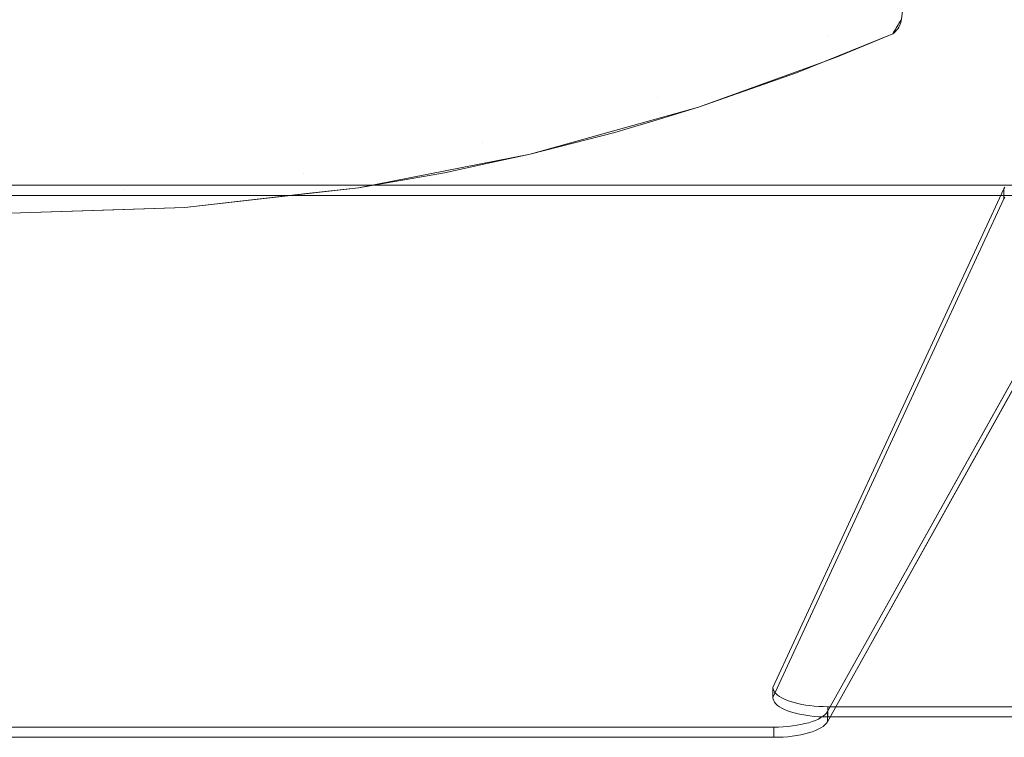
# Model space of a CAD drawing. Header units: millimetres. Extents: x -174 to 174, y -184 to 184.
# Tile 13 of 35: x -1 to 89, y -184 to -119. Entities that reach past the tile are written whole.
import ezdxf

# ---------------------------------------------------------------- set-up
doc = ezdxf.new("R2010")
doc.units = ezdxf.units.MM
doc.header["$LTSCALE"] = 5.08
doc.layers.add('Lighting-LED', color=7, linetype='Continuous', lineweight=5, true_color=0x000000)

# ---------------------------------------------------------------- blocks, each defined once
blk = doc.blocks.new('Group-1')
at = {"layer": 'Lighting-LED', "color": 18, "linetype": 'Continuous', "lineweight": 5}
for points, invisible_edges in [([(-5176.79, -836.445, -346.052), (-5014.219, -836.772, -346.052), (-5034.375, -857.292, -346.052), (-5049.749, -861.582, -346.052)], 11), ([(-5049.749, -861.582, -346.052), (-5065.415, -864.636, -346.052), (-5176.79, -836.445, -346.052)], 10), ([(-5065.415, -864.636, -346.052), (-5081.275, -866.435, -346.052), (-5097.227, -866.968, -346.052), (-5176.79, -836.445, -346.052)], 12), ([(-5014.219, -836.772, -346.052), (-5025.426, -854.147, -346.052), (-5034.375, -857.292, -346.052)], 9), ([(-5025.426, -854.147, -346.052), (-5014.219, -836.772, -346.052), (-5015.818, -849.223, -346.052)], 9), ([(-5072.102, -850.472, -216.338), (-5056.877, -847.827, -216.338), (-5059.199, -837.139, -174.884), (-5073.521, -839.627, -174.884)], 15), ([(-5039.582, -851.563, -258.459), (-5024.38, -846.194, -258.459), (-5027.356, -838.771, -216.338), (-5041.927, -843.917, -216.338)], 15), ([(-5087.495, -851.834, -216.338), (-5072.102, -850.472, -216.338), (-5073.521, -839.627, -174.884), (-5088.002, -840.909, -174.884)], 15), ([(-5102.947, -851.904, -216.338), (-5087.495, -851.834, -216.338), (-5088.002, -840.909, -174.884), (-5102.539, -840.975, -174.884)], 15), ([(-5055.18, -855.642, -258.459), (-5039.582, -851.563, -258.459), (-5041.927, -843.917, -216.338), (-5056.877, -847.827, -216.338)], 15), ([(-5038.11, -856.36, -301.038), (-5022.512, -850.851, -301.038), (-5024.38, -846.194, -258.459), (-5039.582, -851.563, -258.459)], 15), ([(-5024.38, -846.194, -258.459), (-5022.512, -850.851, -301.038), (-5015.533, -847.003, -291.963)], 11), ([(-5022.512, -850.851, -301.038), (-5015.637, -847.812, -301.047), (-5015.533, -847.003, -291.963)], 9), ([(-5015.818, -849.223, -316.883), (-5015.637, -847.812, -301.047), (-5022.512, -850.851, -301.038)], 10), ([(-5071.064, -858.401, -258.459), (-5055.18, -855.642, -258.459), (-5056.877, -847.827, -216.338), (-5072.102, -850.472, -216.338)], 15), ([(-5025.426, -854.147, -346.052), (-5015.818, -849.223, -346.052), (-5015.847, -849.384, -346.052), (-5015.888, -849.541, -346.052)], 9), ([(-5015.888, -849.541, -346.052), (-5015.942, -849.695, -346.052), (-5025.426, -854.147, -346.052)], 10), ([(-5022.512, -850.851, -301.038), (-5015.9, -849.359, -319.581), (-5015.818, -849.223, -316.883)], 9), ([(-5015.982, -849.495, -322.279), (-5015.9, -849.359, -319.581), (-5022.512, -850.851, -301.038)], 10), ([(-5022.512, -850.851, -301.038), (-5016.064, -849.63, -324.977), (-5015.982, -849.495, -322.279)], 9), ([(-5015.888, -849.541, -346.052), (-5015.982, -849.495, -322.279), (-5016.064, -849.63, -324.977)], 9), ([(-5016.064, -849.63, -324.977), (-5015.942, -849.695, -346.052), (-5015.888, -849.541, -346.052)], 9), ([(-5015.847, -849.384, -346.052), (-5015.9, -849.359, -319.581), (-5015.982, -849.495, -322.279)], 9), ([(-5015.982, -849.495, -322.279), (-5015.888, -849.541, -346.052), (-5015.847, -849.384, -346.052)], 9), ([(-5015.818, -849.223, -346.052), (-5015.818, -849.223, -316.883), (-5015.9, -849.359, -319.581)], 8), ([(-5015.9, -849.359, -319.581), (-5015.847, -849.384, -346.052), (-5015.818, -849.223, -346.052)], 9), ([(-5087.123, -859.823, -258.459), (-5071.064, -858.401, -258.459), (-5072.102, -850.472, -216.338), (-5087.495, -851.834, -216.338)], 15), ([(-5025.426, -854.147, -346.052), (-5015.942, -849.695, -346.052), (-5016.009, -849.844, -346.052), (-5016.087, -849.986, -346.052)], 9), ([(-5016.087, -849.986, -346.052), (-5016.177, -850.122, -346.052), (-5016.277, -850.251, -346.052), (-5025.426, -854.147, -346.052)], 12), ([(-5025.426, -854.147, -346.052), (-5016.277, -850.251, -346.052), (-5016.388, -850.371, -346.052)], 9), ([(-5016.388, -850.371, -346.052), (-5016.507, -850.481, -346.052), (-5016.636, -850.581, -346.052), (-5025.426, -854.147, -346.052)], 8), ([(-5016.064, -849.63, -324.977), (-5022.512, -850.851, -301.038), (-5021.763, -852.72, -343.863)], 11), ([(-5021.763, -852.72, -343.863), (-5016.145, -849.766, -327.675), (-5016.064, -849.63, -324.977)], 9), ([(-5021.763, -852.72, -343.863), (-5016.227, -849.902, -330.373), (-5016.145, -849.766, -327.675)], 9), ([(-5016.309, -850.038, -333.071), (-5016.227, -849.902, -330.373), (-5021.763, -852.72, -343.863)], 10), ([(-5016.391, -850.174, -335.77), (-5016.309, -850.038, -333.071), (-5021.763, -852.72, -343.863)], 10), ([(-5016.472, -850.309, -338.468), (-5016.391, -850.174, -335.77), (-5021.763, -852.72, -343.863)], 10), ([(-5021.763, -852.72, -343.863), (-5016.554, -850.445, -341.166), (-5016.472, -850.309, -338.468)], 9), ([(-5021.763, -852.72, -343.863), (-5016.636, -850.581, -343.863), (-5016.554, -850.445, -341.166)], 8), ([(-5016.507, -850.481, -346.052), (-5016.554, -850.445, -341.166), (-5016.636, -850.581, -343.863)], 9), ([(-5016.636, -850.581, -343.863), (-5016.636, -850.581, -346.052), (-5016.507, -850.481, -346.052)], 8), ([(-5016.388, -850.371, -346.052), (-5016.472, -850.309, -338.468), (-5016.554, -850.445, -341.166)], 9), ([(-5016.554, -850.445, -341.166), (-5016.507, -850.481, -346.052), (-5016.388, -850.371, -346.052)], 9), ([(-5016.277, -850.251, -346.052), (-5016.391, -850.174, -335.77), (-5016.472, -850.309, -338.468)], 9), ([(-5016.472, -850.309, -338.468), (-5016.388, -850.371, -346.052), (-5016.277, -850.251, -346.052)], 9), ([(-5016.177, -850.122, -346.052), (-5016.309, -850.038, -333.071), (-5016.391, -850.174, -335.77)], 9), ([(-5016.391, -850.174, -335.77), (-5016.277, -850.251, -346.052), (-5016.177, -850.122, -346.052)], 9), ([(-5016.087, -849.986, -346.052), (-5016.227, -849.902, -330.373), (-5016.309, -850.038, -333.071)], 9), ([(-5016.309, -850.038, -333.071), (-5016.177, -850.122, -346.052), (-5016.087, -849.986, -346.052)], 9), ([(-5016.009, -849.844, -346.052), (-5016.145, -849.766, -327.675), (-5016.227, -849.902, -330.373)], 9), ([(-5016.227, -849.902, -330.373), (-5016.087, -849.986, -346.052), (-5016.009, -849.844, -346.052)], 9), ([(-5015.942, -849.695, -346.052), (-5016.064, -849.63, -324.977), (-5016.145, -849.766, -327.675)], 9), ([(-5016.145, -849.766, -327.675), (-5016.009, -849.844, -346.052), (-5015.942, -849.695, -346.052)], 9), ([(-5025.458, -854.06, -343.863), (-5022.512, -850.851, -301.038), (-5038.11, -856.36, -301.038)], 11), ([(-5025.458, -854.06, -343.863), (-5021.763, -852.72, -343.863), (-5022.512, -850.851, -301.038)], 10), ([(-5021.763, -852.72, -343.863), (-5025.426, -854.147, -346.052), (-5016.636, -850.581, -346.052)], 9), ([(-5016.636, -850.581, -346.052), (-5016.636, -850.581, -343.863), (-5021.763, -852.72, -343.863)], 8), ([(-5103.246, -859.896, -258.459), (-5087.123, -859.823, -258.459), (-5087.495, -851.834, -216.338), (-5102.947, -851.904, -216.338)], 15), ([(-5054.115, -860.545, -301.038), (-5038.11, -856.36, -301.038), (-5039.582, -851.563, -258.459), (-5055.18, -855.642, -258.459)], 15), ([(-5021.763, -852.72, -343.863), (-5025.458, -854.06, -343.863), (-5025.426, -854.147, -346.052)], 10), ([(-5038.11, -856.36, -301.038), (-5034.375, -857.292, -343.863), (-5025.458, -854.06, -343.863)], 9), ([(-5025.426, -854.147, -346.052), (-5025.458, -854.06, -343.863), (-5034.375, -857.292, -343.863)], 9), ([(-5034.375, -857.292, -343.863), (-5034.375, -857.292, -346.052), (-5025.426, -854.147, -346.052)], 8), ([(-5070.413, -863.377, -301.038), (-5054.115, -860.545, -301.038), (-5055.18, -855.642, -258.459), (-5071.064, -858.401, -258.459)], 15), ([(-5049.749, -861.582, -341.508), (-5038.11, -856.36, -301.038), (-5054.115, -860.545, -301.038)], 11), ([(-5049.749, -861.582, -341.508), (-5042, -859.585, -342.549), (-5038.11, -856.36, -301.038)], 10), ([(-5042, -859.585, -342.549), (-5037.533, -858.241, -343.319), (-5038.11, -856.36, -301.038)], 10), ([(-5038.11, -856.36, -301.038), (-5037.533, -858.241, -343.319), (-5034.375, -857.292, -343.863)], 9), ([(-5049.749, -861.582, -346.052), (-5034.375, -857.292, -346.052), (-5037.533, -858.241, -343.319)], 10), ([(-5034.375, -857.292, -346.052), (-5034.375, -857.292, -343.863), (-5037.533, -858.241, -343.319)], 8), ([(-5086.891, -864.835, -301.038), (-5070.413, -863.377, -301.038), (-5071.064, -858.401, -258.459), (-5087.123, -859.823, -258.459)], 15), ([(-5037.533, -858.241, -343.319), (-5042, -859.585, -342.549), (-5049.749, -861.582, -346.052)], 10), ([(-5103.433, -864.91, -301.038), (-5086.891, -864.835, -301.038), (-5087.123, -859.823, -258.459), (-5103.246, -859.896, -258.459)], 15), ([(-5042, -859.585, -342.549), (-5049.749, -861.582, -341.508), (-5049.749, -861.582, -346.052)], 10), ([(-5054.115, -860.545, -301.038), (-5070.413, -863.377, -301.038), (-5065.415, -864.636, -339.98)], 11), ([(-5065.415, -864.636, -339.98), (-5057.567, -863.268, -340.666), (-5054.115, -860.545, -301.038)], 10), ([(-5057.567, -863.268, -340.666), (-5053.704, -862.435, -341.082), (-5054.115, -860.545, -301.038)], 10), ([(-5054.115, -860.545, -301.038), (-5053.704, -862.435, -341.082), (-5049.749, -861.582, -341.508)], 9), ([(-5057.567, -863.268, -340.666), (-5065.415, -864.636, -346.052), (-5049.749, -861.582, -346.052)], 9), ([(-5049.749, -861.582, -346.052), (-5053.704, -862.435, -341.082), (-5057.567, -863.268, -340.666)], 9), ([(-5049.749, -861.582, -346.052), (-5049.749, -861.582, -341.508), (-5053.704, -862.435, -341.082)], 9), ([(-5070.413, -863.377, -301.038), (-5086.891, -864.835, -301.038), (-5081.275, -866.435, -338.971)], 11), ([(-5081.275, -866.435, -338.971), (-5070.175, -865.176, -339.677), (-5070.413, -863.377, -301.038)], 10), ([(-5070.413, -863.377, -301.038), (-5070.175, -865.176, -339.677), (-5065.415, -864.636, -339.98)], 9), ([(-5057.567, -863.268, -340.666), (-5065.415, -864.636, -339.98), (-5065.415, -864.636, -346.052)], 10), ([(-4988.981, -871.88, -382.061), (-5201.968, -871.88, -382.061), (-5201.975, -864.404, -362.282), (-4988.975, -864.404, -362.282)], 11), ([(-5086.891, -864.835, -301.038), (-5103.433, -864.91, -301.038), (-5097.227, -866.968, -338.362)], 11), ([(-5097.227, -866.968, -338.362), (-5086.806, -866.62, -338.76), (-5086.891, -864.835, -301.038)], 10), ([(-5086.891, -864.835, -301.038), (-5086.806, -866.62, -338.76), (-5081.275, -866.435, -338.971)], 9), ([(-5070.175, -865.176, -339.677), (-5081.275, -866.435, -338.971), (-5081.275, -866.435, -346.052), (-5065.415, -864.636, -346.052)], 10), ([(-5065.415, -864.636, -346.052), (-5065.415, -864.636, -339.98), (-5070.175, -865.176, -339.677)], 9), ([(-5027.549, -910.422, -490.058), (-5027.566, -910.276, -489.672), (-5006.487, -864.728, -369.176), (-5022.566, -912.044, -494.349)], 12), ([(-4973.417, -912.044, -494.349), (-5022.566, -912.044, -494.349), (-5006.487, -864.728, -369.176), (-5006.4, -864.581, -368.785)], 10), ([(-5006.487, -864.728, -369.176), (-5006.487, -865.664, -368.822), (-5006.4, -865.516, -368.432), (-5006.4, -864.581, -368.785)], 4), ([(-5201.962, -872.815, -381.707), (-4988.987, -872.815, -381.707), (-4988.975, -865.339, -361.929), (-5201.975, -865.339, -361.929)], 11), ([(-5022.979, -912.973, -493.979), (-5006.487, -865.664, -368.822), (-5027.566, -911.211, -489.318), (-5027.549, -911.357, -489.704)], 9), ([(-5022.979, -912.973, -493.979), (-5022.566, -912.979, -493.995), (-5006.487, -865.664, -368.822)], 10), ([(-5006.4, -865.516, -368.432), (-5006.487, -865.664, -368.822), (-5022.566, -912.979, -493.995), (-4973.417, -912.979, -493.995)], 10), ([(-5086.806, -866.62, -338.76), (-5097.227, -866.968, -338.362), (-5097.227, -866.968, -346.052), (-5081.275, -866.435, -346.052)], 10), ([(-5081.275, -866.435, -346.052), (-5081.275, -866.435, -338.971), (-5086.806, -866.62, -338.76)], 9), ([(-4988.981, -871.88, -382.061), (-5187.281, -878.559, -399.731), (-5201.968, -871.88, -382.061)], 9), ([(-4988.981, -871.88, -382.061), (-5168.375, -912.479, -489.466), (-5187.281, -878.559, -399.731)], 9), ([(-5168.137, -912.771, -490.238), (-5168.274, -912.627, -489.857), (-5168.375, -912.479, -489.466), (-4988.981, -871.88, -382.061)], 12), ([(-4988.981, -871.88, -382.061), (-5167.966, -912.91, -490.607), (-5168.137, -912.771, -490.238)], 9), ([(-5167.525, -913.171, -491.297), (-5167.761, -913.044, -490.961), (-5167.966, -912.91, -490.607), (-4988.981, -871.88, -382.061)], 12), ([(-4988.981, -871.88, -382.061), (-5167.259, -913.291, -491.613), (-5167.525, -913.171, -491.297)], 9), ([(-5166.645, -913.503, -492.174), (-5166.965, -913.401, -491.906), (-5167.259, -913.291, -491.613), (-4988.981, -871.88, -382.061)], 12), ([(-4988.981, -871.88, -382.061), (-5166.301, -913.594, -492.416), (-5166.645, -913.503, -492.174)], 9), ([(-5165.554, -913.744, -492.813), (-5165.937, -913.675, -492.63), (-5166.301, -913.594, -492.416), (-4988.981, -871.88, -382.061)], 12), ([(-4988.981, -871.88, -382.061), (-5165.156, -913.802, -492.965), (-5165.554, -913.744, -492.813)], 9), ([(-5164.325, -913.879, -493.17), (-5164.745, -913.847, -493.084), (-5165.156, -913.802, -492.965), (-4988.981, -871.88, -382.061)], 12), ([(-4988.981, -871.88, -382.061), (-5163.899, -913.899, -493.221), (-5164.325, -913.879, -493.17)], 9), ([(-4988.981, -871.88, -382.061), (-5163.469, -913.905, -493.239), (-5163.899, -913.899, -493.221)], 9), ([(-5163.469, -913.905, -493.239), (-4988.981, -871.88, -382.061), (-5003.669, -878.559, -399.731)], 9), ([(-5201.962, -872.815, -381.707), (-5003.675, -879.495, -399.377), (-4988.987, -872.815, -381.707)], 9), ([(-5201.962, -872.815, -381.707), (-5022.99, -913.846, -490.253), (-5022.819, -913.706, -489.885)], 9), ([(-5201.962, -872.815, -381.707), (-5022.581, -913.415, -489.112), (-5003.675, -879.495, -399.377)], 9), ([(-5201.962, -872.815, -381.707), (-5023.697, -914.226, -491.259), (-5023.431, -914.107, -490.943)], 9), ([(-5022.819, -913.706, -489.885), (-5022.682, -913.562, -489.503), (-5022.581, -913.415, -489.112), (-5201.962, -872.815, -381.707)], 12), ([(-5201.962, -872.815, -381.707), (-5024.655, -914.53, -492.063), (-5024.311, -914.438, -491.821)], 9), ([(-5023.431, -914.107, -490.943), (-5023.194, -913.98, -490.607), (-5022.99, -913.846, -490.253), (-5201.962, -872.815, -381.707)], 12), ([(-5201.962, -872.815, -381.707), (-5027.057, -914.834, -492.868), (-5026.631, -914.815, -492.816)], 9), ([(-5201.962, -872.815, -381.707), (-5025.8, -914.737, -492.611), (-5025.402, -914.68, -492.459)], 9), ([(-5024.311, -914.438, -491.821), (-5023.991, -914.337, -491.552), (-5023.697, -914.226, -491.259), (-5201.962, -872.815, -381.707)], 12), ([(-5201.962, -872.815, -381.707), (-5027.486, -914.841, -492.885), (-5027.057, -914.834, -492.868)], 9), ([(-5025.402, -914.68, -492.459), (-5025.019, -914.61, -492.276), (-5024.655, -914.53, -492.063), (-5201.962, -872.815, -381.707)], 12), ([(-5027.486, -914.841, -492.885), (-5201.962, -872.815, -381.707), (-5187.275, -879.495, -399.377)], 9), ([(-5026.631, -914.815, -492.816), (-5026.21, -914.782, -492.73), (-5025.8, -914.737, -492.611), (-5201.962, -872.815, -381.707)], 12), ([(-5027.48, -913.905, -493.239), (-5163.469, -913.905, -493.239), (-5003.669, -878.559, -399.731)], 10), ([(-5027.48, -913.905, -493.239), (-5003.669, -878.559, -399.731), (-5022.574, -912.479, -489.466)], 9), ([(-5163.463, -914.841, -492.885), (-5027.486, -914.841, -492.885), (-5187.275, -879.495, -399.377)], 10), ([(-5027.549, -910.422, -490.058), (-5027.549, -911.357, -489.704), (-5027.566, -911.211, -489.318), (-5027.566, -910.276, -489.672)], 1), ([(-5027.498, -910.567, -490.442), (-5027.498, -911.502, -490.088), (-5027.549, -911.357, -489.704), (-5027.549, -910.422, -490.058)], 5), ([(-5027.549, -910.422, -490.058), (-5022.566, -912.044, -494.349), (-5022.979, -912.038, -494.333)], 9), ([(-5027.413, -910.71, -490.82), (-5027.498, -910.567, -490.442), (-5027.549, -910.422, -490.058), (-5022.979, -912.038, -494.333)], 12), ([(-5027.413, -910.71, -490.82), (-5027.413, -911.645, -490.466), (-5027.498, -911.502, -490.088), (-5027.498, -910.567, -490.442)], 5), ([(-5027.295, -910.85, -491.19), (-5027.295, -911.785, -490.837), (-5027.413, -911.645, -490.466), (-5027.413, -910.71, -490.82)], 5), ([(-5022.979, -912.038, -494.333), (-5027.295, -910.85, -491.19), (-5027.413, -910.71, -490.82)], 9), ([(-5022.979, -912.973, -493.979), (-5027.549, -911.357, -489.704), (-5027.498, -911.502, -490.088), (-5027.413, -911.645, -490.466)], 9), ([(-5027.413, -911.645, -490.466), (-5027.295, -911.785, -490.837), (-5022.979, -912.973, -493.979)], 10), ([(-5027.145, -910.986, -491.55), (-5027.145, -911.921, -491.197), (-5027.295, -911.785, -490.837), (-5027.295, -910.85, -491.19)], 5), ([(-5027.295, -910.85, -491.19), (-5024.19, -911.948, -494.095), (-5024.575, -911.895, -493.955), (-5024.946, -911.831, -493.785)], 9), ([(-5027.295, -910.85, -491.19), (-5022.979, -912.038, -494.333), (-5023.389, -912.02, -494.285)], 9), ([(-5023.389, -912.02, -494.285), (-5023.794, -911.99, -494.206), (-5024.19, -911.948, -494.095), (-5027.295, -910.85, -491.19)], 12), ([(-5024.946, -911.831, -493.785), (-5025.301, -911.756, -493.587), (-5027.295, -910.85, -491.19)], 10), ([(-5026.964, -911.117, -491.898), (-5027.145, -910.986, -491.55), (-5027.295, -910.85, -491.19), (-5025.301, -911.756, -493.587)], 12), ([(-5026.964, -911.117, -491.898), (-5026.964, -912.053, -491.544), (-5027.145, -911.921, -491.197), (-5027.145, -910.986, -491.55)], 5), ([(-5026.752, -911.243, -492.23), (-5026.752, -912.178, -491.876), (-5026.964, -912.053, -491.544), (-5026.964, -911.117, -491.898)], 5), ([(-5026.752, -911.243, -492.23), (-5026.964, -911.117, -491.898), (-5025.301, -911.756, -493.587)], 10), ([(-5026.512, -911.362, -492.544), (-5026.512, -912.297, -492.191), (-5026.752, -912.178, -491.876), (-5026.752, -911.243, -492.23)], 5), ([(-5026.512, -911.362, -492.544), (-5026.752, -911.243, -492.23), (-5025.301, -911.756, -493.587)], 10), ([(-5026.245, -911.473, -492.839), (-5026.245, -912.409, -492.486), (-5026.512, -912.297, -492.191), (-5026.512, -911.362, -492.544)], 5), ([(-5026.245, -911.473, -492.839), (-5026.512, -911.362, -492.544), (-5025.301, -911.756, -493.587)], 10), ([(-5025.953, -911.577, -493.113), (-5025.953, -912.512, -492.759), (-5026.245, -912.409, -492.486), (-5026.245, -911.473, -492.839)], 5), ([(-5025.301, -911.756, -493.587), (-5025.637, -911.671, -493.363), (-5025.953, -911.577, -493.113), (-5026.245, -911.473, -492.839)], 8), ([(-5025.637, -911.671, -493.363), (-5025.637, -912.606, -493.009), (-5025.953, -912.512, -492.759), (-5025.953, -911.577, -493.113)], 5), ([(-5027.051, -913.899, -493.221), (-5027.48, -913.905, -493.239), (-5022.574, -912.479, -489.466)], 10), ([(-5022.979, -912.973, -493.979), (-5027.295, -911.785, -490.837), (-5027.145, -911.921, -491.197), (-5026.964, -912.053, -491.544)], 9), ([(-5026.624, -913.879, -493.17), (-5027.051, -913.899, -493.221), (-5022.574, -912.479, -489.466)], 10), ([(-5026.964, -912.053, -491.544), (-5026.752, -912.178, -491.876), (-5022.979, -912.973, -493.979)], 10), ([(-5026.752, -912.178, -491.876), (-5026.512, -912.297, -492.191), (-5026.245, -912.409, -492.486), (-5025.953, -912.512, -492.759)], 8), ([(-5025.953, -912.512, -492.759), (-5025.637, -912.606, -493.009), (-5026.752, -912.178, -491.876)], 10), ([(-5026.752, -912.178, -491.876), (-5024.19, -912.883, -493.742), (-5023.794, -912.925, -493.852)], 9), ([(-5025.637, -912.606, -493.009), (-5025.301, -912.691, -493.234), (-5024.946, -912.766, -493.431), (-5026.752, -912.178, -491.876)], 12), ([(-5024.946, -912.766, -493.431), (-5024.575, -912.83, -493.601), (-5024.19, -912.883, -493.742), (-5026.752, -912.178, -491.876)], 12), ([(-5023.794, -912.925, -493.852), (-5023.389, -912.955, -493.931), (-5022.979, -912.973, -493.979), (-5026.752, -912.178, -491.876)], 12), ([(-5026.204, -913.847, -493.084), (-5026.624, -913.879, -493.17), (-5022.574, -912.479, -489.466)], 10), ([(-5025.794, -913.802, -492.965), (-5026.204, -913.847, -493.084), (-5022.574, -912.479, -489.466)], 10), ([(-5025.395, -913.744, -492.813), (-5025.794, -913.802, -492.965), (-5022.574, -912.479, -489.466)], 10), ([(-5025.301, -911.756, -493.587), (-5025.301, -912.691, -493.234), (-5025.637, -912.606, -493.009), (-5025.637, -911.671, -493.363)], 5), ([(-5025.013, -913.675, -492.63), (-5025.395, -913.744, -492.813), (-5022.574, -912.479, -489.466)], 10), ([(-5024.946, -911.831, -493.785), (-5024.946, -912.766, -493.431), (-5025.301, -912.691, -493.234), (-5025.301, -911.756, -493.587)], 5), ([(-5024.648, -913.594, -492.416), (-5025.013, -913.675, -492.63), (-5022.574, -912.479, -489.466)], 10), ([(-5024.575, -911.895, -493.955), (-5024.575, -912.83, -493.601), (-5024.946, -912.766, -493.431), (-5024.946, -911.831, -493.785)], 5), ([(-5024.305, -913.503, -492.174), (-5024.648, -913.594, -492.416), (-5022.574, -912.479, -489.466)], 10), ([(-5024.19, -911.948, -494.095), (-5024.19, -912.883, -493.742), (-5024.575, -912.83, -493.601), (-5024.575, -911.895, -493.955)], 5), ([(-5023.985, -913.401, -491.906), (-5024.305, -913.503, -492.174), (-5022.574, -912.479, -489.466)], 10), ([(-5023.794, -911.99, -494.206), (-5023.794, -912.925, -493.852), (-5024.19, -912.883, -493.742), (-5024.19, -911.948, -494.095)], 5), ([(-5023.69, -913.291, -491.613), (-5023.985, -913.401, -491.906), (-5022.574, -912.479, -489.466)], 10), ([(-5023.389, -912.02, -494.285), (-5023.389, -912.955, -493.931), (-5023.794, -912.925, -493.852), (-5023.794, -911.99, -494.206)], 5), ([(-5023.424, -913.171, -491.297), (-5023.69, -913.291, -491.613), (-5022.574, -912.479, -489.466)], 10), ([(-5023.188, -913.044, -490.961), (-5023.424, -913.171, -491.297), (-5022.574, -912.479, -489.466)], 10), ([(-5022.979, -912.038, -494.333), (-5022.979, -912.973, -493.979), (-5023.389, -912.955, -493.931), (-5023.389, -912.02, -494.285)], 5), ([(-5022.984, -912.91, -490.607), (-5023.188, -913.044, -490.961), (-5022.574, -912.479, -489.466)], 10), ([(-5022.574, -912.479, -489.466), (-5022.676, -912.627, -489.857), (-5022.812, -912.771, -490.238), (-5022.984, -912.91, -490.607)], 8), ([(-5022.566, -912.044, -494.349), (-5022.566, -912.979, -493.995), (-5022.979, -912.973, -493.979), (-5022.979, -912.038, -494.333)], 4), ([(-5022.574, -912.479, -489.466), (-5022.581, -913.415, -489.112), (-5022.682, -913.562, -489.503), (-5022.676, -912.627, -489.857)], 4), ([(-5023.985, -913.401, -491.906), (-5023.991, -914.337, -491.552), (-5024.311, -914.438, -491.821), (-5024.305, -913.503, -492.174)], 5), ([(-5023.69, -913.291, -491.613), (-5023.697, -914.226, -491.259), (-5023.991, -914.337, -491.552), (-5023.985, -913.401, -491.906)], 5), ([(-5023.424, -913.171, -491.297), (-5023.431, -914.107, -490.943), (-5023.697, -914.226, -491.259), (-5023.69, -913.291, -491.613)], 5), ([(-5023.188, -913.044, -490.961), (-5023.194, -913.98, -490.607), (-5023.431, -914.107, -490.943), (-5023.424, -913.171, -491.297)], 5), ([(-5022.984, -912.91, -490.607), (-5022.99, -913.846, -490.253), (-5023.194, -913.98, -490.607), (-5023.188, -913.044, -490.961)], 5), ([(-5022.812, -912.771, -490.238), (-5022.819, -913.706, -489.885), (-5022.99, -913.846, -490.253), (-5022.984, -912.91, -490.607)], 5), ([(-5022.676, -912.627, -489.857), (-5022.682, -913.562, -489.503), (-5022.819, -913.706, -489.885), (-5022.812, -912.771, -490.238)], 5), ([(-5027.051, -913.899, -493.221), (-5027.057, -914.834, -492.868), (-5027.486, -914.841, -492.885), (-5027.48, -913.905, -493.239)], 1), ([(-5026.624, -913.879, -493.17), (-5026.631, -914.815, -492.816), (-5027.057, -914.834, -492.868), (-5027.051, -913.899, -493.221)], 5), ([(-5026.204, -913.847, -493.084), (-5026.21, -914.782, -492.73), (-5026.631, -914.815, -492.816), (-5026.624, -913.879, -493.17)], 5), ([(-5025.794, -913.802, -492.965), (-5025.8, -914.737, -492.611), (-5026.21, -914.782, -492.73), (-5026.204, -913.847, -493.084)], 5), ([(-5025.395, -913.744, -492.813), (-5025.402, -914.68, -492.459), (-5025.8, -914.737, -492.611), (-5025.794, -913.802, -492.965)], 5), ([(-5025.013, -913.675, -492.63), (-5025.019, -914.61, -492.276), (-5025.402, -914.68, -492.459), (-5025.395, -913.744, -492.813)], 5), ([(-5024.648, -913.594, -492.416), (-5024.655, -914.53, -492.063), (-5025.019, -914.61, -492.276), (-5025.013, -913.675, -492.63)], 5), ([(-5024.305, -913.503, -492.174), (-5024.311, -914.438, -491.821), (-5024.655, -914.53, -492.063), (-5024.648, -913.594, -492.416)], 5)]:
    blk.add_3dface(points, dxfattribs=dict(at, invisible_edges=invisible_edges))
for points in [[(-4988.975, -864.404, -362.282), (-5201.975, -864.404, -362.282), (-5201.975, -865.339, -361.929), (-4988.975, -865.339, -361.929)], [(-5027.566, -910.276, -489.672), (-5027.566, -911.211, -489.318), (-5006.487, -865.664, -368.822), (-5006.487, -864.728, -369.176)], [(-5003.669, -878.559, -399.731), (-5003.675, -879.495, -399.377), (-5022.581, -913.415, -489.112), (-5022.574, -912.479, -489.466)], [(-4973.417, -912.044, -494.349), (-4973.417, -912.979, -493.995), (-5022.566, -912.979, -493.995), (-5022.566, -912.044, -494.349)], [(-5027.48, -913.905, -493.239), (-5027.486, -914.841, -492.885), (-5163.463, -914.841, -492.885), (-5163.469, -913.905, -493.239)]]:
    blk.add_3dface(points, dxfattribs=at)
at = {"layer": 'Lighting-LED', "color": 0, "flags": 1}
for tag in ['Yoke', 'Weight', 'Weight', 'Wattage', '3D_Symbol_Name', 'Candlepower', 'Body', 'Model_Name', 'Beam_Angle', 'Field_Angle', 'Remarks', 'Beam_Angle_2', 'Field_Angle_2', 'Num_Channels', 'Frame_Size', 'Device_Type', 'FixtureID', 'Frame_Size', 'Base', 'Lens', 'Inst_Type', 'Lamp']:
    blk.add_attdef(tag, (-4365.465, 1246.738), '', height=0.18, dxfattribs=at)

msp = doc.modelspace()

# ---------------------------------------------------------------- block references
at = {"layer": 'Lighting-LED', "color": 7}
msp.add_blockref('Group-1', (5095.474, 730.464), dxfattribs=at)

doc.saveas('drawing.dxf')
